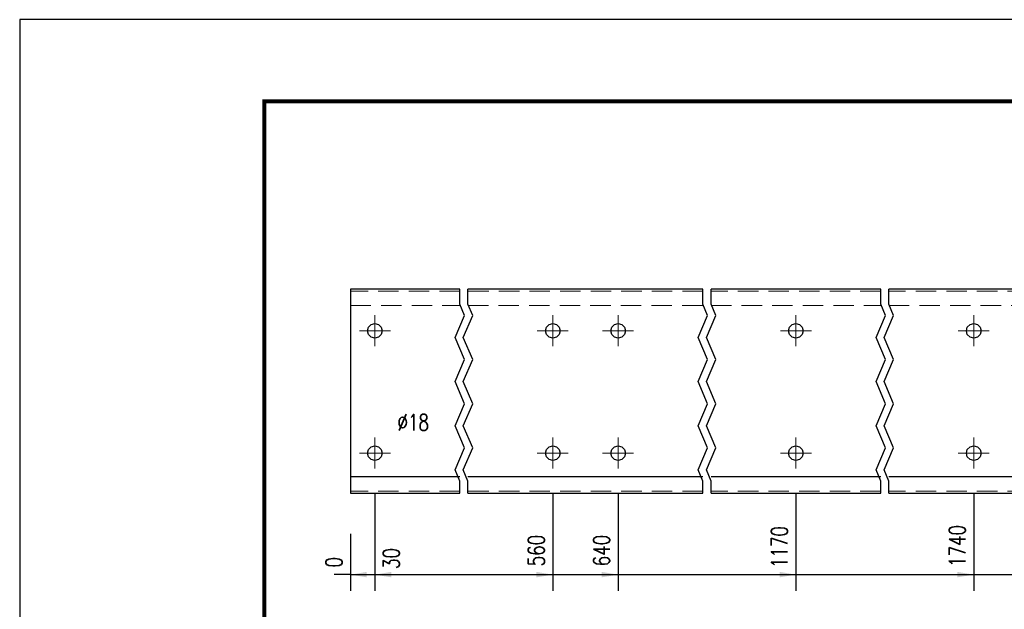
# Model space of a CAD drawing. Header units: millimetres. Extents: x -129 to 775, y 10833 to 11484.
# Tile 14 of 38: x -127 to -6, y 11383 to 11455. Entities that reach past the tile are written whole.
import ezdxf

# ---------------------------------------------------------------- set-up
doc = ezdxf.new("R2010")
doc.units = ezdxf.units.MM
doc.header["$LTSCALE"] = 10
doc.linetypes.add('HIDDEN', pattern=[0.375, 0.25, -0.125])
doc.linetypes.add('MITTE', pattern=[2, 1.25, -0.25, 0.25, -0.25])
doc.layers.get('Defpoints').update_dxf_attribs({"color": 1})
doc.layers.add('_FORMATKA', color=8, linetype='Continuous', plot=False)
for name, color, linetype, lineweight in [('_RAMKA', 7, 'Continuous', 35), ('PS_Bolt', 4, 'Continuous', 13), ('PS_DIM', 4, 'Continuous', 13), ('PS_Hidden', 2, 'HIDDEN', 9), ('PS_Mid', 5, 'MITTE', 15), ('PS_Shape', 161, 'Continuous', 30), ('PS_SOLID', 7, 'Continuous', 30)]:
    doc.layers.add(name, color=color, linetype=linetype, lineweight=lineweight)
doc.styles.add('simplex', font='simplex.shx', dxfattribs={"width": 0.75})
doc.dimstyles.new('1_10_GŁ_DS1-LS10', dxfattribs={"dimtxt": 2, "dimasz": 2, "dimexe": 2, "dimexo": 5, "dimgap": 1, "dimtad": 1, "dimjust": 4, "dimdec": 0, "dimlfac": 10, "dimtxsty": 'simplex', "dimblk1": 'NONE', "dimsah": 1, "dimcen": 2, "dimclrd": 256, "dimclre": 256, "dimclrt": 3, "dimadec": 1, "dimazin": 0, "dimtfac": 1, "dimtdec": 0, "dimtmove": 2, "dimatfit": 3, "dimfxl": 1, "dimarcsym": 0})

# ---------------------------------------------------------------- blocks, each defined once
blk = doc.blocks.new('*D6')
at = {"layer": 'Defpoints', "color": 0, "transparency": 16777216}
for p in [(-86.58, 11396.85), (-86.58, 11396.85), (-86.58, 11386.85)]:
    blk.add_point(p, dxfattribs=at)
at = {"layer": 'PS_DIM', "lineweight": -2, "transparency": 16777216}
for p, q in [((-86.58, 11391.85), (-86.58, 11384.85)), ((-86.58, 11391.85), (-86.58, 11384.85)), ((-86.58, 11386.85), (-88.58, 11386.85)), ((-86.58, 11386.85), (-86.58, 11386.85)), ((-84.58, 11386.85), (-82.58, 11386.85))]:
    blk.add_line(p, q, dxfattribs=at)
at = {"layer": 'PS_DIM', "transparency": 16777216}
blk.add_solid([(-84.58, 11387.19), (-84.58, 11386.52), (-86.58, 11386.85)], dxfattribs=at)
at = {"layer": 'PS_DIM', "color": 3, "transparency": 16777216, "insert": (-88.6, 11388.37), "char_height": 2, "attachment_point": 5, "rotation": 90, "style": 'simplex'}
blk.add_mtext('0', dxfattribs=at)
blk = doc.blocks.new('_None')
blk = doc.blocks.new('*D7')
at = {"layer": 'Defpoints', "color": 0, "transparency": 16777216}
for p in [(-83.58, 11401.75), (-86.58, 11396.85), (-83.58, 11386.85)]:
    blk.add_point(p, dxfattribs=at)
at = {"layer": 'PS_DIM', "lineweight": -2, "transparency": 16777216}
for p, q in [((-83.58, 11396.75), (-83.58, 11384.85)), ((-86.58, 11391.85), (-86.58, 11384.85)), ((-86.58, 11386.85), (-88.58, 11386.85)), ((-86.58, 11386.85), (-83.58, 11386.85)), ((-81.58, 11386.85), (-79.58, 11386.85))]:
    blk.add_line(p, q, dxfattribs=at)
at = {"layer": 'PS_DIM', "transparency": 16777216}
blk.add_solid([(-81.58, 11387.19), (-81.58, 11386.52), (-83.58, 11386.85)], dxfattribs=at)
at = {"layer": 'PS_DIM', "color": 3, "transparency": 16777216, "insert": (-81.58, 11388.83), "char_height": 2, "attachment_point": 5, "rotation": 90, "style": 'simplex'}
blk.add_mtext('30', dxfattribs=at)
blk = doc.blocks.new('*D8')
at = {"layer": 'Defpoints', "color": 0, "transparency": 16777216}
for p in [(-61.78, 11401.75), (-86.58, 11396.85), (-61.78, 11386.85)]:
    blk.add_point(p, dxfattribs=at)
at = {"layer": 'PS_DIM', "lineweight": -2, "transparency": 16777216}
for p, q in [((-61.78, 11396.75), (-61.78, 11384.85)), ((-86.58, 11391.85), (-86.58, 11384.85)), ((-86.58, 11386.85), (-63.78, 11386.85))]:
    blk.add_line(p, q, dxfattribs=at)
at = {"layer": 'PS_DIM', "transparency": 16777216}
blk.add_solid([(-63.78, 11387.19), (-63.78, 11386.52), (-61.78, 11386.85)], dxfattribs=at)
at = {"layer": 'PS_DIM', "color": 3, "transparency": 16777216, "insert": (-63.8, 11389.8), "char_height": 2, "attachment_point": 5, "rotation": 90, "style": 'simplex'}
blk.add_mtext('560', dxfattribs=at)
blk = doc.blocks.new('*D9')
at = {"layer": 'Defpoints', "color": 0, "transparency": 16777216}
for p in [(-53.78, 11401.75), (-86.58, 11396.85), (-53.78, 11386.85)]:
    blk.add_point(p, dxfattribs=at)
at = {"layer": 'PS_DIM', "lineweight": -2, "transparency": 16777216}
for p, q in [((-53.78, 11396.75), (-53.78, 11384.85)), ((-86.58, 11391.85), (-86.58, 11384.85)), ((-86.58, 11386.85), (-55.78, 11386.85))]:
    blk.add_line(p, q, dxfattribs=at)
at = {"layer": 'PS_DIM', "transparency": 16777216}
blk.add_solid([(-55.78, 11387.19), (-55.78, 11386.52), (-53.78, 11386.85)], dxfattribs=at)
at = {"layer": 'PS_DIM', "color": 3, "transparency": 16777216, "insert": (-55.8, 11389.8), "char_height": 2, "attachment_point": 5, "rotation": 90, "style": 'simplex'}
blk.add_mtext('640', dxfattribs=at)
blk = doc.blocks.new('*D10')
at = {"layer": 'Defpoints', "color": 0, "transparency": 16777216}
for p in [(-31.98, 11401.75), (-86.58, 11396.85), (-31.98, 11386.85)]:
    blk.add_point(p, dxfattribs=at)
at = {"layer": 'PS_DIM', "lineweight": -2, "transparency": 16777216}
for p, q in [((-31.98, 11396.75), (-31.98, 11384.85)), ((-86.58, 11391.85), (-86.58, 11384.85)), ((-86.58, 11386.85), (-33.98, 11386.85))]:
    blk.add_line(p, q, dxfattribs=at)
at = {"layer": 'PS_DIM', "transparency": 16777216}
blk.add_solid([(-33.98, 11387.19), (-33.98, 11386.52), (-31.98, 11386.85)], dxfattribs=at)
at = {"layer": 'PS_DIM', "color": 3, "transparency": 16777216, "insert": (-34, 11390.23), "char_height": 2, "attachment_point": 5, "rotation": 90, "style": 'simplex'}
blk.add_mtext('1170', dxfattribs=at)
blk = doc.blocks.new('*D11')
at = {"layer": 'Defpoints', "color": 0, "transparency": 16777216}
for p in [(-10.18, 11401.75), (-86.58, 11396.85), (-10.18, 11386.85)]:
    blk.add_point(p, dxfattribs=at)
at = {"layer": 'PS_DIM', "lineweight": -2, "transparency": 16777216}
for p, q in [((-10.18, 11396.75), (-10.18, 11384.85)), ((-86.58, 11391.85), (-86.58, 11384.85)), ((-86.58, 11386.85), (-12.18, 11386.85))]:
    blk.add_line(p, q, dxfattribs=at)
at = {"layer": 'PS_DIM', "transparency": 16777216}
blk.add_solid([(-12.18, 11387.19), (-12.18, 11386.52), (-10.18, 11386.85)], dxfattribs=at)
at = {"layer": 'PS_DIM', "color": 3, "transparency": 16777216, "insert": (-12.2, 11390.37), "char_height": 2, "attachment_point": 5, "rotation": 90, "style": 'simplex'}
blk.add_mtext('1740', dxfattribs=at)
blk = doc.blocks.new('*D12')
at = {"layer": 'Defpoints', "color": 0, "transparency": 16777216}
for p in [(11.62, 11401.75), (-86.58, 11396.85), (11.62, 11386.85)]:
    blk.add_point(p, dxfattribs=at)
at = {"layer": 'PS_DIM', "lineweight": -2, "transparency": 16777216}
for p, q in [((11.62, 11396.75), (11.62, 11384.85)), ((-86.58, 11391.85), (-86.58, 11384.85)), ((-86.58, 11386.85), (9.62, 11386.85))]:
    blk.add_line(p, q, dxfattribs=at)
at = {"layer": 'PS_DIM', "transparency": 16777216}
blk.add_solid([(9.62, 11387.19), (9.62, 11386.52), (11.62, 11386.85)], dxfattribs=at)
at = {"layer": 'PS_DIM', "color": 3, "transparency": 16777216, "insert": (9.6, 11390.52), "char_height": 2, "attachment_point": 5, "rotation": 90, "style": 'simplex'}
blk.add_mtext('2660', dxfattribs=at)
blk = doc.blocks.new('*D13')
at = {"layer": 'Defpoints', "color": 0, "transparency": 16777216}
for p in [(33.42, 11401.75), (-86.58, 11396.85), (33.42, 11386.85)]:
    blk.add_point(p, dxfattribs=at)
at = {"layer": 'PS_DIM', "lineweight": -2, "transparency": 16777216}
for p, q in [((33.42, 11396.75), (33.42, 11384.85)), ((-86.58, 11391.85), (-86.58, 11384.85)), ((-86.58, 11386.85), (31.42, 11386.85))]:
    blk.add_line(p, q, dxfattribs=at)
at = {"layer": 'PS_DIM', "transparency": 16777216}
blk.add_solid([(31.42, 11387.19), (31.42, 11386.52), (33.42, 11386.85)], dxfattribs=at)
at = {"layer": 'PS_DIM', "color": 3, "transparency": 16777216, "insert": (31.4, 11390.52), "char_height": 2, "attachment_point": 5, "rotation": 90, "style": 'simplex'}
blk.add_mtext('3600', dxfattribs=at)
blk = doc.blocks.new('*D14')
at = {"layer": 'Defpoints', "color": 0, "transparency": 16777216}
for p in [(55.22, 11401.75), (-86.58, 11396.85), (55.22, 11386.85)]:
    blk.add_point(p, dxfattribs=at)
at = {"layer": 'PS_DIM', "lineweight": -2, "transparency": 16777216}
for p, q in [((55.22, 11396.75), (55.22, 11384.85)), ((-86.58, 11391.85), (-86.58, 11384.85)), ((-86.58, 11386.85), (53.22, 11386.85))]:
    blk.add_line(p, q, dxfattribs=at)
at = {"layer": 'PS_DIM', "transparency": 16777216}
blk.add_solid([(53.22, 11387.19), (53.22, 11386.52), (55.22, 11386.85)], dxfattribs=at)
at = {"layer": 'PS_DIM', "color": 3, "transparency": 16777216, "insert": (53.2, 11390.52), "char_height": 2, "attachment_point": 5, "rotation": 90, "style": 'simplex'}
blk.add_mtext('4740', dxfattribs=at)
blk = doc.blocks.new('*D15')
at = {"layer": 'Defpoints', "color": 0, "transparency": 16777216}
for p in [(77.02, 11401.75), (-86.58, 11396.85), (77.02, 11386.85)]:
    blk.add_point(p, dxfattribs=at)
at = {"layer": 'PS_DIM', "lineweight": -2, "transparency": 16777216}
for p, q in [((77.02, 11396.75), (77.02, 11384.85)), ((-86.58, 11391.85), (-86.58, 11384.85)), ((-86.58, 11386.85), (75.02, 11386.85))]:
    blk.add_line(p, q, dxfattribs=at)
at = {"layer": 'PS_DIM', "transparency": 16777216}
blk.add_solid([(75.02, 11387.19), (75.02, 11386.52), (77.02, 11386.85)], dxfattribs=at)
at = {"layer": 'PS_DIM', "color": 3, "transparency": 16777216, "insert": (75, 11390.52), "char_height": 2, "attachment_point": 5, "rotation": 90, "style": 'simplex'}
blk.add_mtext('5660', dxfattribs=at)
blk = doc.blocks.new('*D16')
at = {"layer": 'Defpoints', "color": 0, "transparency": 16777216}
for p in [(86.02, 11401.75), (-86.58, 11396.85), (86.02, 11386.85)]:
    blk.add_point(p, dxfattribs=at)
at = {"layer": 'PS_DIM', "lineweight": -2, "transparency": 16777216}
for p, q in [((86.02, 11396.75), (86.02, 11384.85)), ((-86.58, 11391.85), (-86.58, 11384.85)), ((-86.58, 11386.85), (84.02, 11386.85))]:
    blk.add_line(p, q, dxfattribs=at)
at = {"layer": 'PS_DIM', "transparency": 16777216}
blk.add_solid([(84.02, 11387.19), (84.02, 11386.52), (86.02, 11386.85)], dxfattribs=at)
at = {"layer": 'PS_DIM', "color": 3, "transparency": 16777216, "insert": (84, 11390.52), "char_height": 2, "attachment_point": 5, "rotation": 90, "style": 'simplex'}
blk.add_mtext('5750', dxfattribs=at)
blk = doc.blocks.new('*D17')
at = {"layer": 'Defpoints', "color": 0, "transparency": 16777216}
for p in [(121.02, 11401.75), (-86.58, 11396.85), (121.02, 11386.85)]:
    blk.add_point(p, dxfattribs=at)
at = {"layer": 'PS_DIM', "lineweight": -2, "transparency": 16777216}
for p, q in [((121.02, 11396.75), (121.02, 11384.85)), ((-86.58, 11391.85), (-86.58, 11384.85)), ((-86.58, 11386.85), (119.02, 11386.85))]:
    blk.add_line(p, q, dxfattribs=at)
at = {"layer": 'PS_DIM', "transparency": 16777216}
blk.add_solid([(119.02, 11387.19), (119.02, 11386.52), (121.02, 11386.85)], dxfattribs=at)
at = {"layer": 'PS_DIM', "color": 3, "transparency": 16777216, "insert": (119, 11390.37), "char_height": 2, "attachment_point": 5, "rotation": 90, "style": 'simplex'}
blk.add_mtext('6100', dxfattribs=at)
blk = doc.blocks.new('*D18')
at = {"layer": 'Defpoints', "color": 0, "transparency": 16777216}
for p in [(142.82, 11401.75), (-86.58, 11396.85), (142.82, 11386.85)]:
    blk.add_point(p, dxfattribs=at)
at = {"layer": 'PS_DIM', "lineweight": -2, "transparency": 16777216}
for p, q in [((142.82, 11396.75), (142.82, 11384.85)), ((-86.58, 11391.85), (-86.58, 11384.85)), ((-86.58, 11386.85), (140.82, 11386.85))]:
    blk.add_line(p, q, dxfattribs=at)
at = {"layer": 'PS_DIM', "transparency": 16777216}
blk.add_solid([(140.82, 11387.19), (140.82, 11386.52), (142.82, 11386.85)], dxfattribs=at)
at = {"layer": 'PS_DIM', "color": 3, "transparency": 16777216, "insert": (140.8, 11390.52), "char_height": 2, "attachment_point": 5, "rotation": 90, "style": 'simplex'}
blk.add_mtext('6560', dxfattribs=at)
blk = doc.blocks.new('*D19')
at = {"layer": 'Defpoints', "color": 0, "transparency": 16777216}
for p in [(150.82, 11401.75), (-86.58, 11396.85), (150.82, 11386.85)]:
    blk.add_point(p, dxfattribs=at)
at = {"layer": 'PS_DIM', "lineweight": -2, "transparency": 16777216}
for p, q in [((150.82, 11396.75), (150.82, 11384.85)), ((-86.58, 11391.85), (-86.58, 11384.85)), ((-86.58, 11386.85), (148.82, 11386.85))]:
    blk.add_line(p, q, dxfattribs=at)
at = {"layer": 'PS_DIM', "transparency": 16777216}
blk.add_solid([(148.82, 11387.19), (148.82, 11386.52), (150.82, 11386.85)], dxfattribs=at)
at = {"layer": 'PS_DIM', "color": 3, "transparency": 16777216, "insert": (148.8, 11390.52), "char_height": 2, "attachment_point": 5, "rotation": 90, "style": 'simplex'}
blk.add_mtext('6640', dxfattribs=at)
blk = doc.blocks.new('*D20')
at = {"layer": 'Defpoints', "color": 0, "transparency": 16777216}
for p in [(196.82, 11401.75), (-86.58, 11396.85), (196.82, 11386.85)]:
    blk.add_point(p, dxfattribs=at)
at = {"layer": 'PS_DIM', "lineweight": -2, "transparency": 16777216}
for p, q in [((196.82, 11396.75), (196.82, 11384.85)), ((-86.58, 11391.85), (-86.58, 11384.85)), ((-86.58, 11386.85), (194.82, 11386.85))]:
    blk.add_line(p, q, dxfattribs=at)
at = {"layer": 'PS_DIM', "transparency": 16777216}
blk.add_solid([(194.82, 11387.19), (194.82, 11386.52), (196.82, 11386.85)], dxfattribs=at)
at = {"layer": 'PS_DIM', "color": 3, "transparency": 16777216, "insert": (194.8, 11390.37), "char_height": 2, "attachment_point": 5, "rotation": 90, "style": 'simplex'}
blk.add_mtext('7100', dxfattribs=at)
blk = doc.blocks.new('*D21')
at = {"layer": 'Defpoints', "color": 0, "transparency": 16777216}
for p in [(215.82, 11401.75), (-86.58, 11396.85), (215.82, 11386.85)]:
    blk.add_point(p, dxfattribs=at)
at = {"layer": 'PS_DIM', "lineweight": -2, "transparency": 16777216}
for p, q in [((215.82, 11396.75), (215.82, 11384.85)), ((-86.58, 11391.85), (-86.58, 11384.85)), ((-86.58, 11386.85), (213.82, 11386.85))]:
    blk.add_line(p, q, dxfattribs=at)
at = {"layer": 'PS_DIM', "transparency": 16777216}
blk.add_solid([(213.82, 11387.19), (213.82, 11386.52), (215.82, 11386.85)], dxfattribs=at)
at = {"layer": 'PS_DIM', "color": 3, "transparency": 16777216, "insert": (213.8, 11390.52), "char_height": 2, "attachment_point": 5, "rotation": 90, "style": 'simplex'}
blk.add_mtext('7290', dxfattribs=at)
blk = doc.blocks.new('*D22')
at = {"layer": 'Defpoints', "color": 0, "transparency": 16777216}
for p in [(-86.58, 11396.85), (218.82, 11396.85), (218.82, 11386.85)]:
    blk.add_point(p, dxfattribs=at)
at = {"layer": 'PS_DIM', "lineweight": -2, "transparency": 16777216}
for p, q in [((-86.58, 11391.85), (-86.58, 11384.85)), ((218.82, 11391.85), (218.82, 11384.85)), ((-86.58, 11386.85), (216.82, 11386.85))]:
    blk.add_line(p, q, dxfattribs=at)
at = {"layer": 'PS_DIM', "transparency": 16777216}
blk.add_solid([(216.82, 11387.19), (216.82, 11386.52), (218.82, 11386.85)], dxfattribs=at)
at = {"layer": 'PS_DIM', "color": 3, "transparency": 16777216, "insert": (217.21, 11390.51), "char_height": 2, "attachment_point": 5, "rotation": 90, "style": 'simplex'}
blk.add_mtext('7320', dxfattribs=at)
blk = doc.blocks.new('*X309')
at = {"color": 3, "linetype": 'Continuous'}
blk.add_line((-61.78, 11416.65), (-61.78, 11416.65), dxfattribs=at)
blk.add_line((-61.78, 11416.65), (-61.78, 11416.65), dxfattribs=at)
blk.add_line((-61.78, 11416.65), (-61.78, 11416.65), dxfattribs=at)
blk.add_line((-61.78, 11416.65), (-61.78, 11416.65), dxfattribs=at)
blk.add_line((-61.78, 11416.65), (-61.78, 11416.65), dxfattribs=at)
blk = doc.blocks.new('*X310')
at = {"color": 3, "linetype": 'Continuous'}
blk.add_line((-61.78, 11401.65), (-61.78, 11401.65), dxfattribs=at)
blk.add_line((-61.78, 11401.65), (-61.78, 11401.65), dxfattribs=at)
blk.add_line((-61.78, 11401.65), (-61.78, 11401.65), dxfattribs=at)
blk.add_line((-61.78, 11401.65), (-61.78, 11401.65), dxfattribs=at)
blk.add_line((-61.78, 11401.65), (-61.78, 11401.65), dxfattribs=at)
blk = doc.blocks.new('*X312')
at = {"color": 3, "linetype": 'Continuous'}
blk.add_line((-53.78, 11401.65), (-53.78, 11401.65), dxfattribs=at)
blk.add_line((-53.78, 11401.65), (-53.78, 11401.65), dxfattribs=at)
blk.add_line((-53.78, 11401.65), (-53.78, 11401.65), dxfattribs=at)
blk.add_line((-53.78, 11401.65), (-53.78, 11401.65), dxfattribs=at)
blk.add_line((-53.78, 11401.65), (-53.78, 11401.65), dxfattribs=at)
blk = doc.blocks.new('*X313')
at = {"color": 1}
for p, q in [((-73.18, 11419.99), (-73.18, 11421.85)), ((-72.18, 11419.99), (-72.18, 11421.85)), ((-43.38, 11419.99), (-43.38, 11421.85)), ((-42.38, 11419.99), (-42.38, 11421.85)), ((-21.58, 11419.99), (-21.58, 11421.85)), ((-20.58, 11419.99), (-20.58, 11421.85)), ((-72.6, 11418.64), (-73.18, 11419.99)), ((-71.6, 11418.64), (-72.18, 11419.99)), ((-42.8, 11418.64), (-43.38, 11419.99)), ((-41.8, 11418.64), (-42.38, 11419.99)), ((-21, 11418.64), (-21.58, 11419.99)), ((-20, 11418.64), (-20.58, 11419.99)), ((-73.75, 11415.93), (-72.6, 11418.64)), ((-72.75, 11415.93), (-71.6, 11418.64)), ((-43.95, 11415.93), (-42.8, 11418.64)), ((-42.95, 11415.93), (-41.8, 11418.64)), ((-22.15, 11415.93), (-21, 11418.64)), ((-21.15, 11415.93), (-20, 11418.64)), ((-72.6, 11413.22), (-73.75, 11415.93)), ((-71.6, 11413.22), (-72.75, 11415.93)), ((-42.8, 11413.22), (-43.95, 11415.93)), ((-41.8, 11413.22), (-42.95, 11415.93)), ((-21, 11413.22), (-22.15, 11415.93)), ((-20, 11413.22), (-21.15, 11415.93)), ((-73.75, 11410.51), (-72.6, 11413.22)), ((-72.75, 11410.51), (-71.6, 11413.22)), ((-43.95, 11410.51), (-42.8, 11413.22)), ((-42.95, 11410.51), (-41.8, 11413.22)), ((-22.15, 11410.51), (-21, 11413.22)), ((-21.15, 11410.51), (-20, 11413.22)), ((-72.6, 11407.8), (-73.75, 11410.51)), ((-71.6, 11407.8), (-72.75, 11410.51)), ((-42.8, 11407.8), (-43.95, 11410.51)), ((-41.8, 11407.8), (-42.95, 11410.51)), ((-21, 11407.8), (-22.15, 11410.51)), ((-20, 11407.8), (-21.15, 11410.51)), ((-73.75, 11405.1), (-72.6, 11407.8)), ((-72.75, 11405.1), (-71.6, 11407.8)), ((-43.95, 11405.1), (-42.8, 11407.8)), ((-42.95, 11405.1), (-41.8, 11407.8)), ((-22.15, 11405.1), (-21, 11407.8)), ((-21.15, 11405.1), (-20, 11407.8)), ((-72.6, 11402.39), (-73.75, 11405.1)), ((-71.6, 11402.39), (-72.75, 11405.1)), ((-42.8, 11402.39), (-43.95, 11405.1)), ((-41.8, 11402.39), (-42.95, 11405.1)), ((-21, 11402.39), (-22.15, 11405.1)), ((-20, 11402.39), (-21.15, 11405.1)), ((-73.75, 11399.68), (-72.6, 11402.39)), ((-72.75, 11399.68), (-71.6, 11402.39)), ((-43.95, 11399.68), (-42.8, 11402.39)), ((-42.95, 11399.68), (-41.8, 11402.39)), ((-22.15, 11399.68), (-21, 11402.39)), ((-21.15, 11399.68), (-20, 11402.39)), ((-73.18, 11398.32), (-73.75, 11399.68)), ((-72.18, 11398.32), (-72.75, 11399.68)), ((-43.38, 11398.32), (-43.95, 11399.68)), ((-42.38, 11398.32), (-42.95, 11399.68)), ((-21.58, 11398.32), (-22.15, 11399.68)), ((-20.58, 11398.32), (-21.15, 11399.68)), ((-73.18, 11396.85), (-73.18, 11398.32)), ((-72.18, 11396.85), (-72.18, 11398.32)), ((-43.38, 11396.85), (-43.38, 11398.32)), ((-42.38, 11396.85), (-42.38, 11398.32)), ((-21.58, 11396.85), (-21.58, 11398.32)), ((-20.58, 11396.85), (-20.58, 11398.32))]:
    blk.add_line(p, q, dxfattribs=at)
at = {"layer": 'PS_Hidden', "color": 2, "linetype": 'HIDDEN'}
for p, q in [((-73.18, 11421.6), (-86.58, 11421.6)), ((-43.38, 11421.6), (-72.18, 11421.6)), ((-21.58, 11421.6), (-42.38, 11421.6)), ((0.22, 11421.6), (-20.58, 11421.6)), ((-86.58, 11419.85), (-73.18, 11419.85)), ((-72.18, 11419.85), (-43.38, 11419.85)), ((-42.38, 11419.85), (-21.58, 11419.85)), ((-20.58, 11419.85), (0.22, 11419.85)), ((-73.18, 11397.1), (-86.58, 11397.1)), ((-43.38, 11397.1), (-72.18, 11397.1)), ((-21.58, 11397.1), (-42.38, 11397.1)), ((0.22, 11397.1), (-20.58, 11397.1))]:
    blk.add_line(p, q, dxfattribs=at)
at = {"layer": 'PS_Mid', "color": 5, "linetype": 'MITTE'}
for p, q in [((-83.58, 11418.65), (-83.58, 11414.85)), ((-61.78, 11418.65), (-61.78, 11414.85)), ((-53.78, 11418.65), (-53.78, 11414.85)), ((-31.98, 11418.65), (-31.98, 11414.85)), ((-10.18, 11418.65), (-10.18, 11414.85)), ((-81.68, 11416.75), (-85.48, 11416.75)), ((-59.88, 11416.75), (-63.68, 11416.75)), ((-51.88, 11416.75), (-55.68, 11416.75)), ((-30.08, 11416.75), (-33.88, 11416.75)), ((-8.28, 11416.75), (-12.08, 11416.75)), ((-83.58, 11403.65), (-83.58, 11399.85)), ((-61.78, 11403.65), (-61.78, 11399.85)), ((-53.78, 11403.65), (-53.78, 11399.85)), ((-31.98, 11403.65), (-31.98, 11399.85)), ((-10.18, 11403.65), (-10.18, 11399.85)), ((-81.68, 11401.75), (-85.48, 11401.75)), ((-59.88, 11401.75), (-63.68, 11401.75)), ((-51.88, 11401.75), (-55.68, 11401.75)), ((-30.08, 11401.75), (-33.88, 11401.75)), ((-8.28, 11401.75), (-12.08, 11401.75))]:
    blk.add_line(p, q, dxfattribs=at)
at = {"layer": 'PS_SOLID', "color": 7, "linetype": 'Continuous'}
for p, q in [((-83.58, 11421.85), (-86.58, 11421.85)), ((-86.58, 11421.85), (-86.58, 11398.85)), ((-73.18, 11421.85), (-83.58, 11421.85)), ((-61.78, 11421.85), (-72.18, 11421.85)), ((-53.78, 11421.85), (-61.78, 11421.85)), ((-43.38, 11421.85), (-53.78, 11421.85)), ((-31.98, 11421.85), (-42.38, 11421.85)), ((-21.58, 11421.85), (-31.98, 11421.85)), ((-10.18, 11421.85), (-20.58, 11421.85)), ((0.22, 11421.85), (-10.18, 11421.85)), ((-84.48, 11416.75), (-84.36, 11417.2)), ((-84.36, 11416.3), (-84.48, 11416.75)), ((-84.36, 11417.2), (-84.03, 11417.53)), ((-84.03, 11417.53), (-83.58, 11417.65)), ((-83.58, 11417.65), (-83.13, 11417.53)), ((-83.13, 11417.53), (-82.8, 11417.2)), ((-82.8, 11417.2), (-82.68, 11416.75)), ((-82.68, 11416.75), (-82.8, 11416.3)), ((-62.68, 11416.75), (-62.56, 11417.2)), ((-62.56, 11416.3), (-62.68, 11416.75)), ((-62.56, 11417.2), (-62.23, 11417.53)), ((-62.23, 11417.53), (-61.78, 11417.65)), ((-61.78, 11417.65), (-61.33, 11417.53)), ((-61.33, 11417.53), (-61, 11417.2)), ((-61, 11417.2), (-60.88, 11416.75)), ((-60.88, 11416.75), (-61, 11416.3)), ((-54.68, 11416.75), (-54.56, 11417.2)), ((-54.56, 11416.3), (-54.68, 11416.75)), ((-54.56, 11417.2), (-54.23, 11417.53)), ((-54.23, 11417.53), (-53.78, 11417.65)), ((-53.78, 11417.65), (-53.33, 11417.53)), ((-53.33, 11417.53), (-53, 11417.2)), ((-53, 11417.2), (-52.88, 11416.75)), ((-52.88, 11416.75), (-53, 11416.3)), ((-32.88, 11416.75), (-32.76, 11417.2)), ((-32.76, 11416.3), (-32.88, 11416.75)), ((-32.76, 11417.2), (-32.43, 11417.53)), ((-32.43, 11417.53), (-31.98, 11417.65)), ((-31.98, 11417.65), (-31.53, 11417.53)), ((-31.53, 11417.53), (-31.2, 11417.2)), ((-31.2, 11417.2), (-31.08, 11416.75)), ((-31.08, 11416.75), (-31.2, 11416.3)), ((-11.08, 11416.75), (-10.96, 11417.2)), ((-10.96, 11416.3), (-11.08, 11416.75)), ((-10.96, 11417.2), (-10.63, 11417.53)), ((-10.63, 11417.53), (-10.18, 11417.65)), ((-10.18, 11417.65), (-9.73, 11417.53)), ((-9.73, 11417.53), (-9.4, 11417.2)), ((-9.4, 11417.2), (-9.28, 11416.75)), ((-9.28, 11416.75), (-9.4, 11416.3)), ((-84.03, 11415.97), (-84.36, 11416.3)), ((-83.58, 11415.85), (-84.03, 11415.97)), ((-83.13, 11415.97), (-83.58, 11415.85)), ((-82.8, 11416.3), (-83.13, 11415.97)), ((-62.23, 11415.97), (-62.56, 11416.3)), ((-61.78, 11415.85), (-62.23, 11415.97)), ((-61.33, 11415.97), (-61.78, 11415.85)), ((-61, 11416.3), (-61.33, 11415.97)), ((-54.23, 11415.97), (-54.56, 11416.3)), ((-53.78, 11415.85), (-54.23, 11415.97)), ((-53.33, 11415.97), (-53.78, 11415.85)), ((-53, 11416.3), (-53.33, 11415.97)), ((-32.43, 11415.97), (-32.76, 11416.3)), ((-31.98, 11415.85), (-32.43, 11415.97)), ((-31.53, 11415.97), (-31.98, 11415.85)), ((-31.2, 11416.3), (-31.53, 11415.97)), ((-10.63, 11415.97), (-10.96, 11416.3)), ((-10.18, 11415.85), (-10.63, 11415.97)), ((-9.73, 11415.97), (-10.18, 11415.85)), ((-9.4, 11416.3), (-9.73, 11415.97)), ((-84.48, 11401.75), (-84.36, 11402.2)), ((-84.36, 11402.2), (-84.03, 11402.53)), ((-84.03, 11402.53), (-83.58, 11402.65)), ((-83.58, 11402.65), (-83.13, 11402.53)), ((-83.13, 11402.53), (-82.8, 11402.2)), ((-82.8, 11402.2), (-82.68, 11401.75)), ((-62.68, 11401.75), (-62.56, 11402.2)), ((-62.56, 11402.2), (-62.23, 11402.53)), ((-62.23, 11402.53), (-61.78, 11402.65)), ((-61.78, 11402.65), (-61.33, 11402.53)), ((-61.33, 11402.53), (-61, 11402.2)), ((-61, 11402.2), (-60.88, 11401.75)), ((-54.68, 11401.75), (-54.56, 11402.2)), ((-54.56, 11402.2), (-54.23, 11402.53)), ((-54.23, 11402.53), (-53.78, 11402.65)), ((-53.78, 11402.65), (-53.33, 11402.53)), ((-53.33, 11402.53), (-53, 11402.2)), ((-53, 11402.2), (-52.88, 11401.75)), ((-32.88, 11401.75), (-32.76, 11402.2)), ((-32.76, 11402.2), (-32.43, 11402.53)), ((-32.43, 11402.53), (-31.98, 11402.65)), ((-31.98, 11402.65), (-31.53, 11402.53)), ((-31.53, 11402.53), (-31.2, 11402.2)), ((-31.2, 11402.2), (-31.08, 11401.75)), ((-11.08, 11401.75), (-10.96, 11402.2)), ((-10.96, 11402.2), (-10.63, 11402.53)), ((-10.63, 11402.53), (-10.18, 11402.65)), ((-10.18, 11402.65), (-9.73, 11402.53)), ((-9.73, 11402.53), (-9.4, 11402.2)), ((-9.4, 11402.2), (-9.28, 11401.75)), ((-84.36, 11401.3), (-84.48, 11401.75)), ((-84.03, 11400.97), (-84.36, 11401.3)), ((-83.58, 11400.85), (-84.03, 11400.97)), ((-83.13, 11400.97), (-83.58, 11400.85)), ((-82.8, 11401.3), (-83.13, 11400.97)), ((-82.68, 11401.75), (-82.8, 11401.3)), ((-62.56, 11401.3), (-62.68, 11401.75)), ((-62.23, 11400.97), (-62.56, 11401.3)), ((-61.78, 11400.85), (-62.23, 11400.97)), ((-61.33, 11400.97), (-61.78, 11400.85)), ((-61, 11401.3), (-61.33, 11400.97)), ((-60.88, 11401.75), (-61, 11401.3)), ((-54.56, 11401.3), (-54.68, 11401.75)), ((-54.23, 11400.97), (-54.56, 11401.3)), ((-53.78, 11400.85), (-54.23, 11400.97)), ((-53.33, 11400.97), (-53.78, 11400.85)), ((-53, 11401.3), (-53.33, 11400.97)), ((-52.88, 11401.75), (-53, 11401.3)), ((-32.76, 11401.3), (-32.88, 11401.75)), ((-32.43, 11400.97), (-32.76, 11401.3)), ((-31.98, 11400.85), (-32.43, 11400.97)), ((-31.53, 11400.97), (-31.98, 11400.85)), ((-31.2, 11401.3), (-31.53, 11400.97)), ((-31.08, 11401.75), (-31.2, 11401.3)), ((-10.96, 11401.3), (-11.08, 11401.75)), ((-10.63, 11400.97), (-10.96, 11401.3)), ((-10.18, 11400.85), (-10.63, 11400.97)), ((-9.73, 11400.97), (-10.18, 11400.85)), ((-9.4, 11401.3), (-9.73, 11400.97)), ((-9.28, 11401.75), (-9.4, 11401.3)), ((-73.18, 11398.85), (-86.58, 11398.85)), ((-86.58, 11398.85), (-86.58, 11396.85)), ((-43.38, 11398.85), (-72.18, 11398.85)), ((-21.58, 11398.85), (-42.38, 11398.85)), ((0.22, 11398.85), (-20.58, 11398.85)), ((-86.58, 11396.85), (-73.18, 11396.85)), ((-72.18, 11396.85), (-43.38, 11396.85)), ((-42.38, 11396.85), (-21.58, 11396.85)), ((-20.58, 11396.85), (0.22, 11396.85))]:
    blk.add_line(p, q, dxfattribs=at)
blk = doc.blocks.new('*X315')
at = {"color": 3, "linetype": 'Continuous'}
blk.add_line((-53.78, 11416.65), (-53.78, 11416.65), dxfattribs=at)
blk.add_line((-53.78, 11416.65), (-53.78, 11416.65), dxfattribs=at)
blk.add_line((-53.78, 11416.65), (-53.78, 11416.65), dxfattribs=at)
blk.add_line((-53.78, 11416.65), (-53.78, 11416.65), dxfattribs=at)
blk.add_line((-53.78, 11416.65), (-53.78, 11416.65), dxfattribs=at)

msp = doc.modelspace()

# ---------------------------------------------------------------- linework, layer by layer
at = {"layer": '_FORMATKA', "lineweight": -3}
msp.add_lwpolyline([(-127.13, 10860.89), (772.87, 10860.89), (772.87, 11454.89), (-127.13, 11454.89)], close=True, dxfattribs=at)
at = {"layer": '_RAMKA', "lineweight": -3, "const_width": 0.5}
msp.add_lwpolyline([(-97.13, 10870.89), (762.87, 10870.89), (762.87, 11444.89), (-97.13, 11444.89)], close=True, dxfattribs=at)

# ---------------------------------------------------------------- block references
at = {"layer": 'PS_Bolt', "color": 3}
for name in ['*X309', '*X315', '*X310', '*X312']:
    msp.add_blockref(name, (0, 0), dxfattribs=at)
at = {"layer": 'PS_Shape', "color": 5}
msp.add_blockref('*X313', (0, 0), dxfattribs=at)

# ---------------------------------------------------------------- texts
at = {"layer": 'PS_DIM', "insert": (-80.82, 11404.51), "char_height": 2, "attachment_point": 7, "style": 'simplex'}
msp.add_mtext('\\A1;%%c18', dxfattribs=at)

# ---------------------------------------------------------------- dimensions: what is measured, and where the dimension line sits
at = {"layer": 'PS_DIM'}
for base, p1, p2, picture, middle in [((-83.58, 11386.85), (-86.58, 11396.85), (-83.58, 11401.75), '*D7', (-81.58, 11388.83)), ((-86.5761, 11386.8522), (-86.5762, 11396.8522), (-86.5761, 11396.8522), '*D6', (-88.5961, 11388.3722))]:
    dim = msp.add_linear_dim(base=base, p1=p1, p2=p2, dimstyle='1_10_GŁ_DS1-LS10', dxfattribs=at)
    dim.commit()
    dim.dimension.update_dxf_attribs({"geometry": picture, "text_midpoint": middle, "dimtype": 128, "text_rotation": 90})
for base, p2, text, picture, middle in [((-61.78, 11386.85), (-61.78, 11401.75), '560', '*D8', (-63.8, 11389.8)), ((-53.78, 11386.85), (-53.78, 11401.75), '640', '*D9', (-55.8, 11389.8)), ((-31.98, 11386.85), (-31.98, 11401.75), '1170', '*D10', (-34, 11390.23)), ((-10.18, 11386.85), (-10.18, 11401.75), '1740', '*D11', (-12.2, 11390.37)), ((11.62, 11386.85), (11.62, 11401.75), '2660', '*D12', (9.6, 11390.52)), ((33.42, 11386.85), (33.42, 11401.75), '3600', '*D13', (31.4, 11390.52)), ((55.22, 11386.85), (55.22, 11401.75), '4740', '*D14', (53.2, 11390.52)), ((77.02, 11386.85), (77.02, 11401.75), '5660', '*D15', (75, 11390.52)), ((86.02, 11386.85), (86.02, 11401.75), '5750', '*D16', (84, 11390.52)), ((121.02, 11386.85), (121.02, 11401.75), '6100', '*D17', (119, 11390.37)), ((142.82, 11386.85), (142.82, 11401.75), '6560', '*D18', (140.8, 11390.52)), ((150.82, 11386.85), (150.82, 11401.75), '6640', '*D19', (148.8, 11390.52)), ((196.82, 11386.85), (196.82, 11401.75), '7100', '*D20', (194.8, 11390.37)), ((215.82, 11386.85), (215.82, 11401.75), '7290', '*D21', (213.8, 11390.52)), ((218.82, 11386.85), (218.82, 11396.85), '7320', '*D22', (217.21, 11390.51))]:
    dim = msp.add_linear_dim(base=base, p1=(-86.58, 11396.85), p2=p2, text=text, dimstyle='1_10_GŁ_DS1-LS10', dxfattribs=at)
    dim.commit()
    dim.dimension.update_dxf_attribs({"geometry": picture, "text_midpoint": middle, "dimtype": 128, "text_rotation": 90})

doc.saveas('drawing.dxf')
